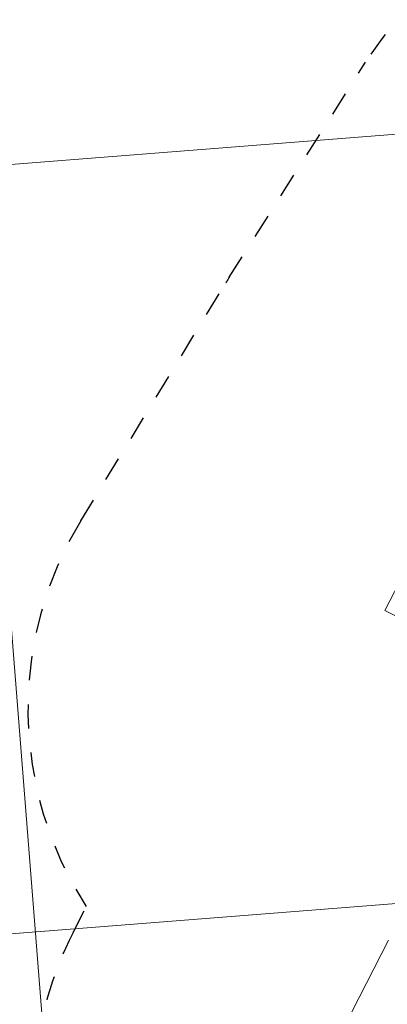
# Model space of a CAD drawing. Extents: x 5459245 to 5462690, y 5971016 to 5972523.
# Tile 86 of 198: x 5462449.33 to 5462450.85, y 5972211.11 to 5972215.19. Entities that reach past the tile are written whole.
import ezdxf

# ---------------------------------------------------------------- set-up
doc = ezdxf.new("R2010")
doc.units = 0
doc.linetypes.add('8', pattern=[0.5, 0.25, -0.25])
doc.layers.add('A_MAŁA ARCHITEKTURA', color=195, linetype='CONTINUOUS', lineweight=9)
doc.layers.add('ADT CCTV', color=102, linetype='CONTINUOUS')

# ---------------------------------------------------------------- blocks, each defined once
blk = doc.blocks.new('A$C43995eb0')
at = {"layer": 'A_MAŁA ARCHITEKTURA'}
for p, q in [((4300.6, -847.6), (5000.6, -847.6)), ((3092.1, -1481.3), (3092.1, -953.6)), ((3092.1, -1481.3), (2397.1, -1481.3))]:
    blk.add_line(p, q, dxfattribs=at)
at = {"layer": 'A_MAŁA ARCHITEKTURA', "linetype": '8', "lineweight": 25, "ltscale": 2}
for p, q in [((4866.1, -2025), (4746.3, -2025)), ((2156.9, -2683.3), (1107.6, -2585.9)), ((3334.5, -2771.8), (2183.4, -2685.5))]:
    blk.add_line(p, q, dxfattribs=at)
for centre, start, end in [((4866.1, -525), 270, 292.3801), ((3446.6, -1276), 265.714, 330.0441), ((1246.2, -1092.3), 228.7623, 264.6957), ((2295.5, -1189.7), 264.6957, 265.714)]:
    blk.add_arc(centre, 1500, start, end, dxfattribs=at)
blk = doc.blocks.new('A770198')
at = {"layer": 'ADT CCTV', "color": 140, "lineweight": 9}
for p, q in [((7.7854, 37.289), (7.7646, 0.7774)), ((10.9589, 34.6823), (10.9411, 3.3866)), ((30, 19.0421), (0, 19.0406))]:
    blk.add_line(p, q, dxfattribs=at)
blk.add_arc((30, 19.0421), 30, 140.60054, 219.40054, dxfattribs=at)
blk = doc.blocks.new('G$CFAE608CC')
at = {"layer": 'ADT CCTV', "rotation": 90}
blk.add_blockref('A770198', (38.0838, 0), dxfattribs=at)

msp = doc.modelspace()

# ---------------------------------------------------------------- block references
at = {"layer": 'A_MAŁA ARCHITEKTURA', "xscale": 0.001, "yscale": 0.001, "zscale": 0.001, "rotation": 242.9301705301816}
msp.add_blockref('A$C43995eb0', (5462453.5658, 5972214.8187), dxfattribs=at)
at = {"layer": 'ADT CCTV', "rotation": 184.5356804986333}
msp.add_blockref('G$CFAE608CC', (5462467.5094, 5972223.8305), dxfattribs=at)

doc.saveas('drawing.dxf')
